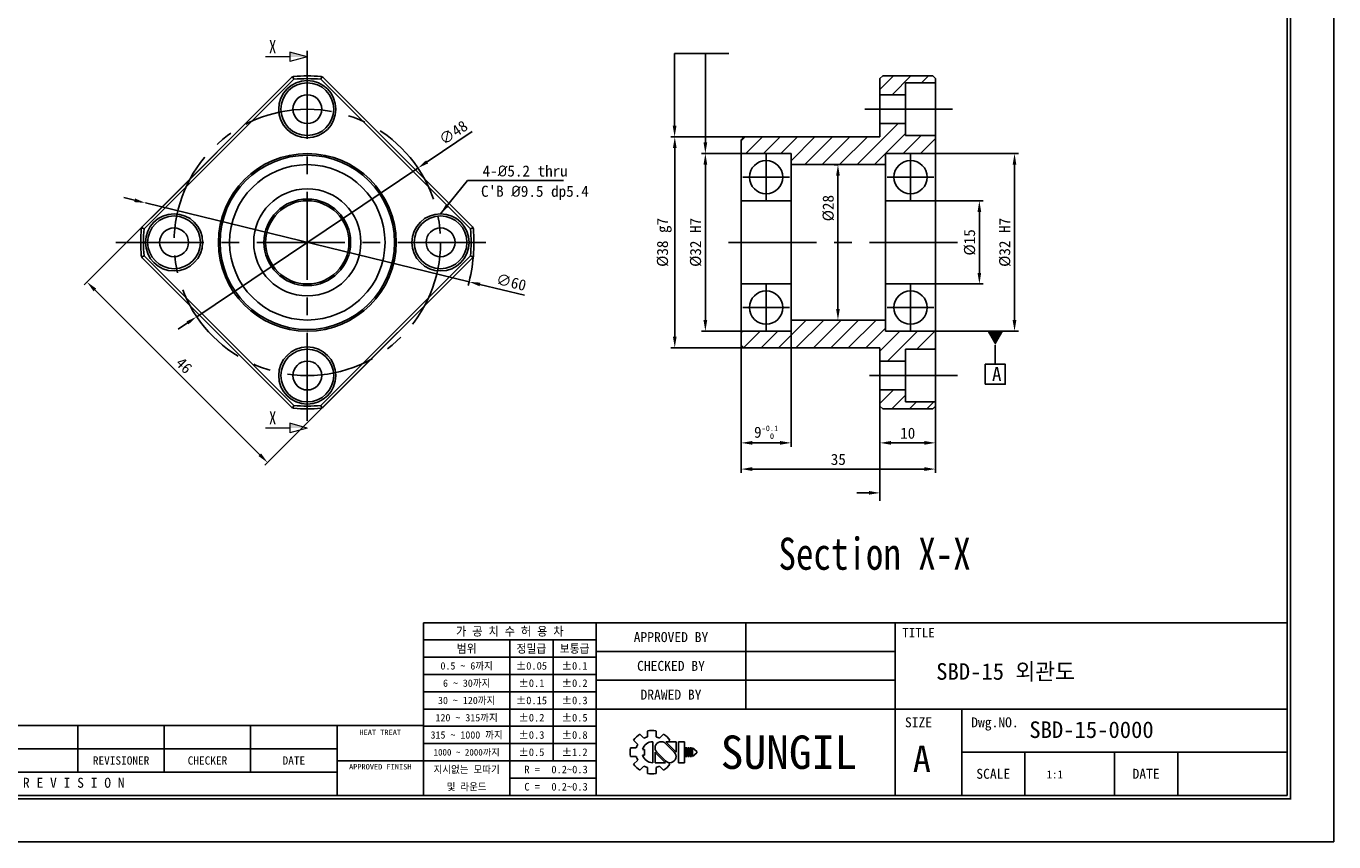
# Model space of a CAD drawing. Header units: millimetres. Extents: x 0 to 355, y 0 to 251.
# Tile 2 of 3: x 120 to 355, y 0 to 147. Entities that reach past the tile are written whole.
import ezdxf
from ezdxf.enums import TextEntityAlignment as Align

# ---------------------------------------------------------------- set-up
doc = ezdxf.new("R2010")
doc.units = ezdxf.units.MM
doc.linetypes.add('CENTER', pattern=[50.8, 31.75, -6.35, 6.35, -6.35])
doc.layers.get('0').update_dxf_attribs({"linetype": 'CONTINUOUS'})
doc.layers.get('DEFPOINTS').update_dxf_attribs({"linetype": 'CONTINUOUS'})
for name, color, linetype in [('center', 1, 'CENTER'), ('L1', 7, 'CONTINUOUS'), ('OUTLINE', 7, 'CONTINUOUS')]:
    doc.layers.add(name, color=color, linetype=linetype)
doc.dimstyles.get("Standard").update_dxf_attribs({"dimtxt": 2, "dimasz": 2, "dimexe": 0.7, "dimexo": 0, "dimgap": 0.7, "dimtad": 1, "dimdec": 3, "dimzin": 11, "dimdsep": 46, "dimtxsty": 'Standard', "dimcen": 0, "dimclrd": 5, "dimclre": 5, "dimclrt": 3, "dimadec": 0, "dimazin": 0, "dimtfac": 0.6, "dimtdec": 3, "dimtmove": 0, "dimatfit": 3, "dimfxl": 0, "dimtolj": 1, "dimtzin": 11, "dimarcsym": 0})

# ---------------------------------------------------------------- blocks, each defined once
blk = doc.blocks.new('표제란')
at = {"layer": 'L1', "color": 0}
for p, q in [((297, 0), (297, 210)), ((0, 0), (297, 0))]:
    blk.add_line(p, q, dxfattribs=at)
at = {"layer": 'L1'}
for p, q in [((290, 33), (160, 33)), ((160, 33), (160, 7)), ((186, 33), (186, 7)), ((208.5, 33), (208.5, 20)), ((231, 33), (231, 7)), ((186, 30.4), (160, 30.4)), ((173, 30.4), (173, 7)), ((179.5, 30.4), (179.5, 12.2)), ((186, 27.8), (160, 27.8)), ((231, 28.67), (186, 28.67)), ((186, 25.2), (160, 25.2)), ((231, 24.33), (186, 24.33)), ((186, 22.6), (160, 22.6)), ((186, 20), (160, 20)), ((290, 20), (186, 20)), ((241, 20), (241, 7)), ((160, 17.5), (62, 17.5)), ((108, 17.5), (108, 10.5)), ((121, 17.5), (121, 10.5)), ((134, 17.5), (134, 10.5)), ((147, 17.5), (147, 7)), ((186, 17.4), (160, 17.4)), ((192.55, 16.22), (193.17, 15.6)), ((193.7, 16.69), (193.7, 15.81)), ((195, 16.69), (195, 15.81)), ((195.52, 15.6), (196.14, 16.22)), ((147, 14), (62, 14)), ((186, 14.8), (160, 14.8)), ((191.15, 14.15), (192.03, 14.15)), ((191.15, 14.15), (192.03, 14.15)), ((191.63, 15.3), (192.25, 14.68)), ((192.98, 13.93), (193.28, 13.93)), ((193.28, 13.93), (193.28, 13.07)), ((194.5, 15.08), (194.5, 11.92)), ((197.74, 13.5), (196.41, 14.83)), ((198.02, 13.53), (196.47, 15.08)), ((196.47, 15.08), (198.02, 15.08)), ((196.84, 15.08), (197.06, 15.3)), ((198.02, 15.08), (198.02, 13.5)), ((198.39, 15.08), (198.39, 11.92)), ((198.39, 15.08), (199.26, 15.08)), ((199.26, 15.08), (199.26, 11.92)), ((199.41, 14.15), (199.41, 12.85)), ((199.41, 14.15), (199.62, 14.15)), ((199.62, 14.15), (199.62, 12.85)), ((199.78, 14.15), (199.78, 12.85)), ((199.78, 14.15), (199.99, 14.15)), ((199.99, 14.15), (199.99, 12.85)), ((200.14, 14.15), (200.14, 12.85)), ((200.14, 14.15), (200.36, 14.15)), ((200.36, 14.15), (200.36, 12.85)), ((200.51, 14.15), (200.51, 12.85)), ((200.51, 14.15), (201.16, 13.61)), ((147, 12.2), (160, 12.2)), ((186, 12.2), (160, 12.2)), ((191.15, 12.85), (192.03, 12.85)), ((191.63, 11.7), (192.25, 12.32)), ((192.98, 13.07), (193.28, 13.07)), ((194.86, 13.5), (194.86, 11.92)), ((194.86, 13.47), (196.42, 11.92)), ((194.86, 11.92), (196.42, 11.92)), ((195.14, 13.5), (196.47, 12.17)), ((196.79, 11.98), (197.06, 11.7)), ((198.39, 11.92), (199.26, 11.92)), ((199.41, 12.85), (199.62, 12.85)), ((199.78, 12.85), (199.99, 12.85)), ((200.14, 12.85), (200.36, 12.85)), ((201.16, 13.39), (200.51, 12.85)), ((201.16, 13.61), (201.16, 13.5)), ((201.16, 13.61), (201.16, 13.39)), ((201.16, 13.5), (201.16, 13.39)), ((290, 13.5), (241, 13.5)), ((250.5, 13.5), (250.5, 7)), ((264, 13.5), (264, 7)), ((273.5, 13.5), (273.5, 7)), ((147, 10.5), (62, 10.5)), ((192.55, 10.78), (193.17, 11.4)), ((193.7, 11.19), (193.7, 10.31)), ((195, 11.19), (195, 10.31)), ((195.52, 11.4), (196.14, 10.78)), ((186, 9.6), (173, 9.6))]:
    blk.add_line(p, q, dxfattribs=at)
at = {"layer": 'L1', "const_width": 0.25}
blk.add_lwpolyline([(290.5, 6.5), (290.5, 203.5), (10, 203.5), (10, 6.5)], close=True, dxfattribs=at)
at = {"layer": 'L1'}
blk.add_lwpolyline([(290, 7), (290, 203), (10.5, 203), (10.5, 7)], close=True, dxfattribs=at)
for centre, radius, start, end in [((194.35, 13.5), 3.26, 123.4943, 146.5057), ((194.35, 13.5), 2.4, 105.6872, 119.3128), ((194.35, 13.5), 3.26, 78.4943, 101.5057), ((194.35, 13.5), 2.4, 60.6872, 74.3128), ((194.35, 13.5), 3.26, 33.4943, 56.5057), ((194.35, 13.5), 3.26, 168.4943, 191.5057), ((194.35, 13.5), 2.4, 150.6872, 164.3128), ((194.5, 13.5), 1.58, 90, 164.0671), ((195.78, 14.16), 0.919, 43.2202, 225.8282), ((194.35, 13.5), 2.4, 195.6872, 209.3128), ((194.5, 13.5), 1.58, 195.9329, 270), ((197.1, 12.84), 0.919, 223.2202, 45.8282), ((194.35, 13.5), 3.26, 213.4943, 236.5057), ((194.35, 13.5), 2.4, 240.6872, 254.3128), ((194.35, 13.5), 3.26, 258.4943, 281.5057), ((194.35, 13.5), 2.4, 285.6872, 299.3128), ((194.35, 13.5), 3.26, 303.4943, 326.5057)]:
    blk.add_arc(centre, radius, start, end, dxfattribs=at)
for p in [(208.5, 28.67), (208.5, 24.33)]:
    blk.add_point(p, dxfattribs=at)
for s, height, p in [('가 공 치 수 허 용 차', 1.3, (173, 31.7)), ('APPROVED BY', 1.5, (197.25, 30.83)), ('TITLE', 1.444, (234.5, 31.5)), ('범위', 1.25, (166.5, 29.1)), ('정밀급', 1.25, (176.25, 29.1)), ('보통급', 1.25, (182.75, 29.1)), ('0.5 ~ 6까지', 1.1, (166.5, 26.5)), ('%%P0.05', 1.15, (176.25, 26.5)), ('%%P0.1', 1.15, (182.75, 26.5)), ('CHECKED BY', 1.5, (197.25, 26.5)), ('6 ~ 30까지', 1.1, (166.5, 23.9)), ('%%P0.1', 1.15, (176.25, 23.9)), ('%%P0.2', 1.15, (182.75, 23.9)), ('30 ~ 120까지', 1.1, (166.5, 21.3)), ('%%P0.15', 1.15, (176.25, 21.3)), ('%%P0.3', 1.15, (182.75, 21.3)), ('DRAWED BY', 1.5, (197.25, 22.17)), ('120 ~ 315까지', 1.1, (166.5, 18.7)), ('%%P0.2', 1.15, (176.25, 18.7)), ('%%P0.5', 1.15, (182.75, 18.7)), ('SIZE', 1.5, (234.5, 18)), ('Dwg.NO.', 1.5, (246, 18)), ('HEAT TREAT', 0.8, (153.5, 16.5)), ('315 ~ 1000 까지', 1.1, (166.5, 16.1)), ('%%P0.3', 1.15, (176.25, 16.1)), ('%%P0.8', 1.15, (182.75, 16.1)), ('SUNGIL', 5.032, (215, 13.5)), ('1000 ~ 2000까지', 0.99, (166.5, 13.49)), ('%%P0.5', 1.15, (176.25, 13.5)), ('%%P1.2', 1.15, (182.75, 13.5)), ('A', 4, (235, 12.5)), ('REVISIONER', 1.25, (114.5, 12.25)), ('CHECKER', 1.25, (127.5, 12.25)), ('DATE', 1.25, (140.5, 12.25)), ('APPROVED FINISH', 0.8, (153.5, 11.3)), ('지시없는 모따기', 1.1, (166.5, 10.9)), ('R = ', 1.15, (176.75, 10.9)), ('SCALE', 1.5, (245.75, 10.25)), ('DATE', 1.5, (268.75, 10.25)), ('R E V I S I O N', 1.5, (107.38, 8.9)), ('및 라운드', 1.1, (166.5, 8.3)), ('C = ', 1.15, (176.75, 8.3))]:
    blk.add_text(s, height=height, dxfattribs=at).set_placement(p, align=Align.MIDDLE_CENTER)
for tag, p in [('필렛', (179.25, 10.9)), ('모따기', (179.25, 8.3))]:
    blk.add_attdef(tag, text='', height=1.15, dxfattribs=at).set_placement(p, align=Align.MIDDLE_LEFT)
at = {"layer": 'OUTLINE', "ltscale": 0.5}
for tag, p, height in [('TITLE', (237.17, 24.41), 2.5), ('도번', (251.18, 15.64), 2.5), ('SCALE', (253.78, 9.55), 1.2), ('DATE', (277.02, 9.51), 1.2)]:
    blk.add_attdef(tag, p, '', height=height, dxfattribs=at)
blk = doc.blocks.new('*D2')
at = {"layer": 'DEFPOINTS', "color": 0, "ltscale": 0.2}
for p in [(141.4, 115.13), (199.7, 100.91)]:
    blk.add_point(p, dxfattribs=at)
at = {"layer": 'OUTLINE', "color": 5, "lineweight": -2, "ltscale": 0.2}
for p, q in [((139.46, 115.6), (137.52, 116.08)), ((141.4, 115.13), (199.7, 100.91)), ((209.66, 98.48), (201.64, 100.44))]:
    blk.add_line(p, q, dxfattribs=at)
blk.add_arc((170.55, 108.02), 30, 344.9566, 355.2961, dxfattribs=at)
at = {"layer": 'OUTLINE', "color": 5, "ltscale": 0.2}
for points in [[(139.54, 115.93), (139.38, 115.28), (141.4, 115.13)], [(201.72, 100.76), (201.56, 100.12), (199.7, 100.91)]]:
    blk.add_solid(points, dxfattribs=at)
at = {"layer": 'OUTLINE', "color": 3, "ltscale": 0.2, "insert": (207.27, 100.84), "char_height": 2, "attachment_point": 5, "rotation": 346.2935}
blk.add_mtext('\\A1;∅60', dxfattribs=at)
blk = doc.blocks.new('*D3')
at = {"layer": 'DEFPOINTS', "color": 0, "ltscale": 0.2}
for p in [(190.47, 121.41), (150.63, 94.63)]:
    blk.add_point(p, dxfattribs=at)
at = {"layer": 'OUTLINE', "color": 5, "lineweight": -2, "ltscale": 0.2}
for p, q in [((200.22, 127.97), (192.13, 122.53)), ((150.63, 94.63), (190.47, 121.41)), ((148.97, 93.51), (147.31, 92.4))]:
    blk.add_line(p, q, dxfattribs=at)
at = {"layer": 'OUTLINE', "color": 5, "ltscale": 0.2}
for points in [[(191.94, 122.81), (192.31, 122.25), (190.47, 121.41)], [(148.79, 93.79), (149.16, 93.24), (150.63, 94.63)]]:
    blk.add_solid(points, dxfattribs=at)
at = {"layer": 'OUTLINE', "color": 3, "ltscale": 0.2, "insert": (196.85, 127.79), "char_height": 2, "attachment_point": 5, "rotation": 33.9168}
blk.add_mtext('\\A1;∅48', dxfattribs=at)
blk = doc.blocks.new('*D4')
at = {"layer": 'DEFPOINTS', "color": 0, "ltscale": 0.2}
for p in [(154.29, 124.29), (186.81, 91.76), (163.4, 68.35)]:
    blk.add_point(p, dxfattribs=at)
at = {"layer": 'OUTLINE', "color": 5, "lineweight": -2, "ltscale": 0.2}
for p, q in [((154.29, 124.29), (130.38, 100.38)), ((132.29, 99.46), (161.99, 69.76)), ((186.81, 91.76), (162.91, 67.85))]:
    blk.add_line(p, q, dxfattribs=at)
at = {"layer": 'OUTLINE', "color": 5, "ltscale": 0.2}
for points in [[(132.52, 99.7), (132.05, 99.22), (130.88, 100.87)], [(162.22, 70), (161.75, 69.53), (163.4, 68.35)]]:
    blk.add_solid(points, dxfattribs=at)
at = {"layer": 'OUTLINE', "color": 3, "ltscale": 0.2, "insert": (148.36, 85.83), "char_height": 2, "attachment_point": 5, "rotation": 315}
blk.add_mtext('\\A1;46', dxfattribs=at)
blk = doc.blocks.new('*D27')
at = {"layer": 'DEFPOINTS', "color": 0, "ltscale": 0.2}
for p in [(283.67, 115.52), (283.67, 100.52), (291.57, 100.52)]:
    blk.add_point(p, dxfattribs=at)
at = {"layer": 'OUTLINE', "color": 5, "lineweight": -2, "ltscale": 0.2}
for p, q in [((283.67, 115.52), (292.27, 115.52)), ((291.57, 113.52), (291.57, 102.52)), ((283.67, 100.52), (292.27, 100.52))]:
    blk.add_line(p, q, dxfattribs=at)
at = {"layer": 'OUTLINE', "color": 5, "ltscale": 0.2}
for points in [[(291.24, 113.52), (291.9, 113.52), (291.57, 115.52)], [(291.24, 102.52), (291.9, 102.52), (291.57, 100.52)]]:
    blk.add_solid(points, dxfattribs=at)
at = {"layer": 'OUTLINE', "color": 3, "ltscale": 0.2, "insert": (289.84, 108.02), "char_height": 2, "attachment_point": 5, "rotation": 90}
blk.add_mtext('\\A1;%%C15', dxfattribs=at)
blk = doc.blocks.new('*D28')
at = {"layer": 'DEFPOINTS', "color": 0, "ltscale": 0.2}
for p in [(283.67, 124.02), (283.67, 92.02), (297.9, 92.02)]:
    blk.add_point(p, dxfattribs=at)
at = {"layer": 'OUTLINE', "color": 5, "lineweight": -2, "ltscale": 0.2}
for p, q in [((283.67, 124.02), (298.6, 124.02)), ((297.9, 122.02), (297.9, 94.02)), ((283.67, 92.02), (298.6, 92.02))]:
    blk.add_line(p, q, dxfattribs=at)
at = {"layer": 'OUTLINE', "color": 5, "ltscale": 0.2}
for points in [[(297.56, 122.02), (298.23, 122.02), (297.9, 124.02)], [(297.56, 94.02), (298.23, 94.02), (297.9, 92.02)]]:
    blk.add_solid(points, dxfattribs=at)
at = {"layer": 'OUTLINE', "color": 3, "ltscale": 0.2, "insert": (296.17, 108.02), "char_height": 2, "attachment_point": 5, "rotation": 90}
blk.add_mtext('\\A1;%%c32 H7', dxfattribs=at)
blk = doc.blocks.new('*D29')
at = {"layer": 'DEFPOINTS', "color": 0, "ltscale": 0.2}
for p in [(248.67, 124.02), (242.23, 92.02), (248.67, 92.02)]:
    blk.add_point(p, dxfattribs=at)
at = {"layer": 'OUTLINE', "color": 5, "lineweight": -2, "ltscale": 0.2}
for p, q in [((248.67, 124.02), (241.53, 124.02)), ((242.23, 122.02), (242.23, 94.02)), ((248.67, 92.02), (241.53, 92.02))]:
    blk.add_line(p, q, dxfattribs=at)
at = {"layer": 'OUTLINE', "color": 5, "ltscale": 0.2}
for points in [[(241.89, 122.02), (242.56, 122.02), (242.23, 124.02)], [(241.89, 94.02), (242.56, 94.02), (242.23, 92.02)]]:
    blk.add_solid(points, dxfattribs=at)
at = {"layer": 'OUTLINE', "color": 3, "ltscale": 0.2, "insert": (240.5, 108.02), "char_height": 2, "attachment_point": 5, "rotation": 90}
blk.add_mtext('\\A1;%%c32 H7', dxfattribs=at)
blk = doc.blocks.new('*D30')
at = {"layer": 'DEFPOINTS', "color": 0, "ltscale": 0.2}
for p in [(249.17, 127.02), (236.72, 89.02), (249.17, 89.02)]:
    blk.add_point(p, dxfattribs=at)
at = {"layer": 'OUTLINE', "color": 5, "lineweight": -2, "ltscale": 0.2}
for p, q in [((249.17, 127.02), (236.02, 127.02)), ((236.72, 125.02), (236.72, 91.02)), ((249.17, 89.02), (236.02, 89.02))]:
    blk.add_line(p, q, dxfattribs=at)
at = {"layer": 'OUTLINE', "color": 5, "ltscale": 0.2}
for points in [[(236.39, 125.02), (237.05, 125.02), (236.72, 127.02)], [(236.39, 91.02), (237.05, 91.02), (236.72, 89.02)]]:
    blk.add_solid(points, dxfattribs=at)
at = {"layer": 'OUTLINE', "color": 3, "ltscale": 0.2, "insert": (234.83, 108.02), "char_height": 2, "attachment_point": 5, "rotation": 90}
blk.add_mtext('\\A1;%%c38 g7', dxfattribs=at)
blk = doc.blocks.new('*D31')
at = {"layer": 'DEFPOINTS', "color": 0, "ltscale": 0.2}
for p in [(266.17, 122.02), (266.1, 94.02), (266.17, 94.02)]:
    blk.add_point(p, dxfattribs=at)
at = {"layer": 'OUTLINE', "color": 5, "lineweight": -2, "ltscale": 0.2}
for p, q in [((266.17, 122.02), (265.4, 122.02)), ((266.1, 120.02), (266.1, 96.02)), ((266.17, 94.02), (265.4, 94.02))]:
    blk.add_line(p, q, dxfattribs=at)
at = {"layer": 'OUTLINE', "color": 5, "ltscale": 0.2}
for points in [[(265.77, 120.02), (266.44, 120.02), (266.1, 122.02)], [(265.77, 96.02), (266.44, 96.02), (266.1, 94.02)]]:
    blk.add_solid(points, dxfattribs=at)
at = {"layer": 'OUTLINE', "color": 3, "ltscale": 0.2, "insert": (264.38, 114.19), "char_height": 2, "attachment_point": 5, "rotation": 90}
blk.add_mtext('\\A1;%%C28', dxfattribs=at)
blk = doc.blocks.new('*D32')
at = {"layer": 'DEFPOINTS', "color": 0, "ltscale": 0.2}
for p in [(273.67, 78.52), (283.67, 78.52), (283.67, 71.89)]:
    blk.add_point(p, dxfattribs=at)
at = {"layer": 'OUTLINE', "color": 5, "lineweight": -2, "ltscale": 0.2}
for p, q in [((273.67, 78.52), (273.67, 71.19)), ((283.67, 78.52), (283.67, 71.19)), ((275.67, 71.89), (281.67, 71.89))]:
    blk.add_line(p, q, dxfattribs=at)
at = {"layer": 'OUTLINE', "color": 5, "ltscale": 0.2}
for points in [[(275.67, 72.23), (275.67, 71.56), (273.67, 71.89)], [(281.67, 72.23), (281.67, 71.56), (283.67, 71.89)]]:
    blk.add_solid(points, dxfattribs=at)
at = {"layer": 'OUTLINE', "color": 3, "ltscale": 0.2, "insert": (278.67, 73.62), "char_height": 2, "attachment_point": 5}
blk.add_mtext('\\A1;10', dxfattribs=at)
blk = doc.blocks.new('*D33')
at = {"layer": 'DEFPOINTS', "color": 0, "ltscale": 0.2}
for p in [(257.67, 92.02), (248.67, 89.52), (248.67, 71.89)]:
    blk.add_point(p, dxfattribs=at)
at = {"layer": 'OUTLINE', "color": 5, "lineweight": -2, "ltscale": 0.2}
for p, q in [((257.67, 92.02), (257.67, 71.19)), ((248.67, 89.52), (248.67, 71.19)), ((255.67, 71.89), (250.67, 71.89))]:
    blk.add_line(p, q, dxfattribs=at)
at = {"layer": 'OUTLINE', "color": 5, "ltscale": 0.2}
for points in [[(250.67, 72.23), (250.67, 71.56), (248.67, 71.89)], [(255.67, 72.23), (255.67, 71.56), (257.67, 71.89)]]:
    blk.add_solid(points, dxfattribs=at)
at = {"layer": 'OUTLINE', "color": 3, "ltscale": 0.2, "insert": (253.17, 73.81), "char_height": 2, "attachment_point": 5}
blk.add_mtext('\\A1;9{\\C3;\\H1;\\S-0.1^   0;}', dxfattribs=at)
blk = doc.blocks.new('*D34')
at = {"layer": 'DEFPOINTS', "color": 0, "ltscale": 0.2}
for p in [(248.67, 89.52), (283.67, 79.27), (283.67, 67.17)]:
    blk.add_point(p, dxfattribs=at)
at = {"layer": 'OUTLINE', "color": 5, "lineweight": -2, "ltscale": 0.2}
for p, q in [((248.67, 89.52), (248.67, 66.47)), ((283.67, 79.27), (283.67, 66.47)), ((250.67, 67.17), (281.67, 67.17))]:
    blk.add_line(p, q, dxfattribs=at)
at = {"layer": 'OUTLINE', "color": 5, "ltscale": 0.2}
for points in [[(250.67, 67.51), (250.67, 66.84), (248.67, 67.17)], [(281.67, 67.51), (281.67, 66.84), (283.67, 67.17)]]:
    blk.add_solid(points, dxfattribs=at)
at = {"layer": 'OUTLINE', "color": 3, "ltscale": 0.2, "insert": (266.17, 68.9), "char_height": 2, "attachment_point": 5}
blk.add_mtext('\\A1;35', dxfattribs=at)
blk = doc.blocks.new('_DatumFilled')
at = {"color": 0, "linetype": 'ByBlock'}
blk.add_solid([(0, 0.577), (-1, 0), (0, -0.577)], dxfattribs=at)

msp = doc.modelspace()

# ---------------------------------------------------------------- hatches: boundary and pattern name
at = {"layer": 'OUTLINE', "ltscale": 0.2}
h = msp.add_hatch(dxfattribs=at)
h.set_pattern_fill('ANSI31', color=5, scale=0.7, style=0)
h.set_pattern_definition([(45, (-142.9173, -4.4141), (-1.571545, 1.571545), [])])
h.paths.add_polyline_path([(274.1742, 138.0226), (273.6742, 137.5226), (273.6742, 134.6226), (278.2742, 134.6226), (278.2742, 136.7726), (283.6742, 136.7726), (283.6742, 137.5226), (283.1742, 138.0226)])
h.paths.add_polyline_path([(278.2742, 127.2726), (278.2742, 129.4226), (273.6742, 129.4226), (273.6742, 127.0226), (249.1742, 127.0226), (248.6742, 126.5226), (248.6742, 124.0226), (257.6742, 124.0226), (257.6742, 122.0226), (274.6742, 122.0226), (274.6742, 124.0226), (283.6742, 124.0226), (283.6742, 127.2726)])
h.paths.add_polyline_path([(257.6742, 94.0226), (257.6742, 92.0226), (248.6742, 92.0226), (248.6742, 89.5226), (249.1742, 89.0226), (273.6742, 89.0226), (273.6742, 86.6226), (278.2742, 86.6226), (278.2742, 88.7726), (283.6742, 88.7726), (283.6742, 92.0226), (274.6742, 92.0226), (274.6742, 94.0226)])
h.paths.add_polyline_path([(273.6742, 81.4226), (273.6742, 78.5226), (274.1742, 78.0226), (283.1742, 78.0226), (283.6742, 78.5226), (283.6742, 79.2726), (278.2742, 79.2726), (278.2742, 81.4226)])

# ---------------------------------------------------------------- linework, layer by layer
at = {"layer": 'center', "ltscale": 0.5}
for p, q in [((170.55, 142.5226), (170.55, 73.5226)), ((286.7229, 132.0226), (270.965, 132.0226)), ((253.1742, 115.5726), (253.1742, 123.9726)), ((279.1742, 115.5726), (279.1742, 123.9726)), ((248.9742, 119.7726), (257.3742, 119.7726)), ((274.9742, 119.7726), (283.3742, 119.7726)), ((136.05, 108.0226), (205.05, 108.0226)), ((287.6549, 108.0226), (244.8028, 108.0226)), ((253.1742, 100.4726), (253.1742, 92.0726)), ((279.1742, 100.4726), (279.1742, 92.0726)), ((248.9742, 96.2726), (257.3742, 96.2726)), ((274.9742, 96.2726), (283.3742, 96.2726)), ((287.6549, 84.0226), (270.965, 84.0226))]:
    msp.add_line(p, q, dxfattribs=at)
msp.add_circle((170.55, 108.0226), 24, dxfattribs=at)
at = {"layer": 'OUTLINE', "lineweight": 9}
for p, q in [((167.382, 141.4469), (162.9943, 141.4469)), ((167.382, 142.2958), (167.382, 140.5981)), ((170.55, 141.4469), (167.382, 142.2958)), ((170.55, 141.4469), (167.382, 140.5981)), ((167.382, 75.4172), (167.382, 73.7194)), ((170.55, 74.5683), (167.382, 75.4172)), ((167.382, 74.5683), (162.9943, 74.5683)), ((170.55, 74.5683), (167.382, 73.7194))]:
    msp.add_line(p, q, dxfattribs=at)
at = {"layer": 'OUTLINE', "color": 5, "ltscale": 0.2}
for p, q in [((236.6902, 129.0226), (236.6902, 142.0473)), ((236.6902, 142.0473), (246.4345, 142.0473)), ((242.2257, 126.0226), (242.2257, 142.0473)), ((273.6742, 71.8921), (273.6742, 61.4506)), ((272.113, 62.886), (269.4802, 62.8906))]:
    msp.add_line(p, q, dxfattribs=at)
at = {"layer": 'OUTLINE'}
for p, q in [((167.7773, 137.7768), (140.7958, 110.7953)), ((141.1494, 110.4418), (168.1308, 137.4232)), ((167.7773, 137.7768), (167.9329, 137.8489)), ((167.9329, 137.8489), (168.1308, 137.4232)), ((173.167, 137.8489), (172.9692, 137.4232)), ((172.9692, 137.4232), (199.9506, 110.4418)), ((173.167, 137.8489), (173.3227, 137.7768)), ((200.3042, 110.7953), (173.3227, 137.7768)), ((274.1742, 138.0226), (273.6742, 137.5226)), ((273.6742, 137.5226), (273.6742, 127.0226)), ((274.1742, 138.0226), (283.1742, 138.0226)), ((278.2742, 136.7726), (278.2742, 127.2726)), ((278.2742, 136.7726), (283.6742, 136.7726)), ((283.1742, 138.0226), (283.6742, 137.5226)), ((283.6742, 137.5226), (283.6742, 78.5226)), ((273.6742, 134.6226), (278.2742, 134.6226)), ((273.6742, 129.4226), (278.2742, 129.4226)), ((278.2742, 127.2726), (283.6742, 127.2726)), ((249.1742, 127.0226), (248.6742, 126.5226)), ((248.6742, 126.5226), (248.6742, 89.5226)), ((249.1742, 127.0226), (273.6742, 127.0226)), ((248.6742, 124.0226), (257.6742, 124.0226)), ((257.6742, 124.0226), (257.6742, 92.0226)), ((274.6742, 124.0226), (274.6742, 92.0226)), ((274.6742, 124.0226), (283.6742, 124.0226)), ((257.6742, 122.0226), (274.6742, 122.0226)), ((248.6742, 115.5226), (257.6742, 115.5226)), ((274.6742, 115.5226), (283.6742, 115.5226)), ((140.7237, 110.6397), (140.7958, 110.7953)), ((200.3763, 110.6397), (200.3042, 110.7953)), ((140.7237, 110.6397), (141.1494, 110.4418)), ((199.9506, 110.4418), (200.3763, 110.6397)), ((140.7237, 105.4055), (141.1494, 105.6034)), ((140.7958, 105.2499), (140.7237, 105.4055)), ((140.7958, 105.2499), (167.7773, 78.2684)), ((168.1308, 78.622), (141.1494, 105.6034)), ((199.9506, 105.6034), (172.9692, 78.622)), ((173.3227, 78.2684), (200.3042, 105.2499)), ((200.3763, 105.4055), (199.9506, 105.6034)), ((200.3763, 105.4055), (200.3042, 105.2499)), ((248.6742, 100.5226), (257.6742, 100.5226)), ((274.6742, 100.5226), (283.6742, 100.5226)), ((248.6742, 92.0226), (257.6742, 92.0226)), ((257.6742, 94.0226), (274.6742, 94.0226)), ((274.6742, 92.0226), (283.6742, 92.0226)), ((248.6742, 89.5226), (249.1742, 89.0226)), ((249.1742, 89.0226), (273.6742, 89.0226)), ((273.6742, 89.0226), (273.6742, 78.5226)), ((278.2742, 79.2726), (278.2742, 88.7726)), ((278.2742, 88.7726), (283.6742, 88.7726)), ((273.6742, 86.6226), (278.2742, 86.6226)), ((273.6742, 81.4226), (278.2742, 81.4226)), ((167.9329, 78.1963), (167.7773, 78.2684)), ((167.9329, 78.1963), (168.1308, 78.622)), ((173.167, 78.1963), (172.9692, 78.622)), ((173.3227, 78.2684), (173.167, 78.1963)), ((273.6742, 78.5226), (274.1742, 78.0226)), ((274.1742, 78.0226), (283.1742, 78.0226)), ((278.2742, 79.2726), (283.6742, 79.2726)), ((283.1742, 78.0226), (283.6742, 78.5226))]:
    msp.add_line(p, q, dxfattribs=at)
at = {"layer": 'OUTLINE', "color": 5, "ltscale": 0.5}
msp.add_lwpolyline([(294.4357, 89.5226), (294.4357, 86.0579)], dxfattribs=at)
msp.add_lwpolyline([(292.6357, 82.4579), (296.2357, 82.4579), (296.2357, 86.0579), (292.6357, 86.0579)], close=True, dxfattribs=at)
at = {"layer": 'OUTLINE'}
for centre, radius in [((170.55, 132.0226), 5.1499), ((170.55, 132.0226), 4.75), ((170.55, 132.0226), 2.6), ((170.55, 108.0226), 16), ((170.55, 108.0226), 15.7), ((253.1742, 119.7726), 3), ((279.1742, 119.7726), 3), ((170.55, 108.0226), 14), ((170.55, 108.0226), 9.65), ((170.55, 108.0226), 7.8), ((170.55, 108.0226), 7.5), ((146.55, 108.0226), 5.1499), ((194.55, 108.0226), 5.1499), ((146.55, 108.0226), 4.75), ((194.55, 108.0226), 4.75), ((146.55, 108.0226), 2.6), ((194.55, 108.0226), 2.6), ((253.1742, 96.2726), 3), ((279.1742, 96.2726), 3), ((170.55, 84.0226), 5.1499), ((170.55, 84.0226), 4.75), ((170.55, 84.0226), 2.6)]:
    msp.add_circle(centre, radius, dxfattribs=at)
for radius, start, end in [(30, 85.296139, 94.703859), (29.5, 85.29606, 94.70394), (30, 175.296139, 184.703859), (29.5, 175.29606, 184.70394), (29.5, 355.29606, 4.70394), (30, 355.296139, 4.703858), (30, 265.296139, 274.703859), (29.5, 265.29606, 274.70394)]:
    msp.add_arc((170.55, 108.0226), radius, start, end, dxfattribs=at)
for points in [[(167.9329, 137.8489), (167.9852, 137.8731), (168.0375, 137.8974), (168.0898, 137.9216)], [(173.0101, 137.9216), (173.0624, 137.8974), (173.1147, 137.8731), (173.167, 137.8489)], [(140.651, 110.4828), (140.6752, 110.535), (140.6995, 110.5873), (140.7237, 110.6397)], [(200.3763, 110.6397), (200.4005, 110.5873), (200.4247, 110.535), (200.4489, 110.4828)], [(140.7237, 105.4055), (140.6995, 105.4579), (140.6752, 105.5102), (140.651, 105.5624)], [(200.4489, 105.5624), (200.4247, 105.5102), (200.4005, 105.4579), (200.3763, 105.4055)], [(168.0898, 78.1237), (168.0375, 78.1479), (167.9852, 78.1721), (167.9329, 78.1963)], [(173.167, 78.1963), (173.1147, 78.1721), (173.0624, 78.1479), (173.0101, 78.1237)]]:
    msp.add_open_spline(points, degree=3, dxfattribs=at)
msp.add_open_spline([(180.4495, 98.1231), (180.291, 97.968), (180.0006, 97.6837), (179.6908, 97.4206), (179.5499, 97.301)], degree=3, knots=[0, 0, 0, 0, 0.545417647, 1, 1, 1, 1], dxfattribs=at)
at = {"layer": 'OUTLINE', "lineweight": 9}
for points in [[(170.55, 141.4469), (167.382, 142.2958), (167.382, 141.4469)], [(170.55, 74.5683), (167.382, 75.4172), (167.382, 74.5683)]]:
    msp.add_solid(points, dxfattribs=at)
at = {"layer": 'OUTLINE', "color": 5, "ltscale": 0.2}
for points in [[(237.0235, 129.0226), (236.3569, 129.0226), (236.6902, 127.0226)], [(242.5591, 126.0226), (241.8924, 126.0226), (242.2257, 124.0226)], [(271.6748, 63.2201), (271.6736, 62.5534), (273.6742, 62.8833)]]:
    msp.add_solid(points, dxfattribs=at)

# ---------------------------------------------------------------- block references
at = {"layer": 'OUTLINE'}
ref = msp.add_blockref('표제란', (0, 0), dxfattribs=dict(at, xscale=1.196639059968, yscale=1.196639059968, zscale=1.196639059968))
ref.add_attrib('SCALE', '1:1', (303.6844, 11.4309), dxfattribs={"ltscale": 0.5, "height": 1.43597})
ref.add_attrib('도번', 'SBD-15-0000', (300.5732, 18.7183), dxfattribs={"ltscale": 0.5, "height": 2.991598})
ref.add_attrib('TITLE', 'SBD-15 외관도', (283.8018, 29.205), dxfattribs={"ltscale": 0.5, "height": 2.9916})
ref.add_attrib('필렛', '0.2~0.3', dxfattribs={"layer": 'L1', "height": 1.37613}).set_placement((214.4976, 13.0434), align=Align.MIDDLE_LEFT)
ref.add_attrib('모따기', '0.2~0.3', dxfattribs={"layer": 'L1', "height": 1.37613}).set_placement((214.4976, 9.9321), align=Align.MIDDLE_LEFT)
at = {"layer": 'OUTLINE', "color": 5, "ltscale": 0.5, "xscale": 2.5, "yscale": 2.5, "zscale": 2.5, "rotation": 90}
msp.add_blockref('_DatumFilled', (294.4357, 92.0226), dxfattribs=at)

# ---------------------------------------------------------------- texts
at = {"lineweight": 9, "width": 0.8}
for s, height, p in [('X', 2.376, (163.6601, 142.0936)), ('X', 2.376, (163.6601, 75.2149)), ('Section X-X', 5.780865, (255.4022, 49.0312))]:
    msp.add_text(s, height=height, dxfattribs=at).set_placement(p)
at = {"layer": 'OUTLINE', "color": 3, "ltscale": 0.2, "char_height": 2, "attachment_point": 7}
for s, insert in [('\\A1;4-{\\fISOCPEUR|b0|i0|c0|p34;%%C}5.2 thru', (202.1158, 119.8505)), ("\\A1;C'B {\\fISOCPEUR|b0|i0|c0|p34;%%C}9.5 dp5.4", (201.8255, 115.6548))]:
    msp.add_mtext(s, dxfattribs=dict(at, insert=insert))
at = {"layer": 'OUTLINE', "color": 3, "ltscale": 0.5, "insert": (295.5494, 83.0521), "char_height": 2.5, "attachment_point": 9}
msp.add_mtext('\\A1;A', dxfattribs=at)

# ---------------------------------------------------------------- dimensions: what is measured, and where the dimension line sits
at = {"layer": 'OUTLINE', "ltscale": 0.2}
for p1, p2, picture, middle in [((150.6336, 94.6309), (190.4664, 121.4143), '*D3', (197.8126, 126.3539)), ((141.4043, 115.131), (199.6957, 100.9142), '*D2', (206.8621, 99.1663))]:
    dim = msp.add_diameter_dim_2p(p1=p1, p2=p2, dimstyle='Standard', dxfattribs=at)
    dim.commit()
    dim.dimension.update_dxf_attribs({"geometry": picture, "text_midpoint": middle, "dimtype": 163})
for base, p1, p2, text, picture, middle in [((236.7214, 89.0226), (249.1742, 127.0226), (249.1742, 89.0226), '%%c<> g7', '*D30', (234.8283, 108.0226)), ((242.2257, 92.0226), (248.6742, 124.0226), (248.6742, 92.0226), '%%c<> H7', '*D29', (240.4991, 108.0226)), ((297.8965, 92.0226), (283.6742, 124.0226), (283.6742, 92.0226), '%%c<> H7', '*D28', (296.1699, 108.0226))]:
    dim = msp.add_linear_dim(base=base, p1=p1, p2=p2, angle=90, text=text, dimstyle='Standard', dxfattribs=at)
    dim.commit()
    dim.dimension.update_dxf_attribs({"geometry": picture, "text_midpoint": middle})
dim = msp.add_aligned_dim(p1=(154.2865, 124.2861), p2=(186.8134, 91.7591), distance=-33.1088, dimstyle='Standard', dxfattribs=at)
dim.commit()
dim.dimension.update_dxf_attribs({"geometry": '*D4', "text_midpoint": (148.3594, 85.832)})
dim = msp.add_linear_dim(base=(266.105, 94.0226), p1=(266.1742, 122.0226), p2=(266.1742, 94.0226), angle=90, text='%%C<>', dimstyle='Standard', override={"dimgap": 0.7, "dimsah": 1, "dimse1": 0, "dimse2": 0, "dimsd1": 0, "dimsd2": 0, "dimtol": 0, "dimlim": 0}, dxfattribs=at)
dim.commit()
dim.dimension.update_dxf_attribs({"geometry": '*D31', "text_midpoint": (266.105, 114.1882), "dimtype": 160})
dim = msp.add_linear_dim(base=(291.5707, 100.5226), p1=(283.6742, 115.5226), p2=(283.6742, 100.5226), angle=90, text='%%C<>', dimstyle='Standard', override={"dimgap": 0.7, "dimsah": 1, "dimse1": 0, "dimse2": 0, "dimsd1": 0, "dimsd2": 0, "dimtol": 0, "dimlim": 0}, dxfattribs=at)
dim.commit()
dim.dimension.update_dxf_attribs({"geometry": '*D27', "text_midpoint": (289.8427, 108.0226)})
dim = msp.add_linear_dim(base=(248.6742, 71.8921), p1=(257.6742, 92.0226), p2=(248.6742, 89.5226), text='<>{\\C3;\\H1;\\S-0.1^   0;}', dimstyle='Standard', override={"dimgap": 0.7, "dimsah": 1, "dimse1": 0, "dimse2": 0, "dimsd1": 0, "dimsd2": 0, "dimtol": 0, "dimlim": 0}, dxfattribs=at)
dim.commit()
dim.dimension.update_dxf_attribs({"geometry": '*D33', "text_midpoint": (253.1742, 73.8094)})
for base, p1, p2, picture, middle in [((283.6742, 67.1736), (248.6742, 89.5226), (283.6742, 79.2726), '*D34', (266.1742, 68.8989)), ((283.6742, 71.8921), (273.6742, 78.5226), (283.6742, 78.5226), '*D32', (278.6742, 73.6201))]:
    dim = msp.add_linear_dim(base=base, p1=p1, p2=p2, dimstyle='Standard', dxfattribs=at)
    dim.commit()
    dim.dimension.update_dxf_attribs({"geometry": picture, "text_midpoint": middle})

# ---------------------------------------------------------------- leaders
at = {"layer": 'OUTLINE', "ltscale": 0.2, "annotation_type": 0, "has_hookline": 1, "hookline_direction": 0, "text_width": 14.559}
msp.add_leader([(194.525, 113.1725), (199.4158, 119.1505), (201.4158, 119.1505)], dimstyle='Standard', dxfattribs=at)

doc.saveas('drawing.dxf')
